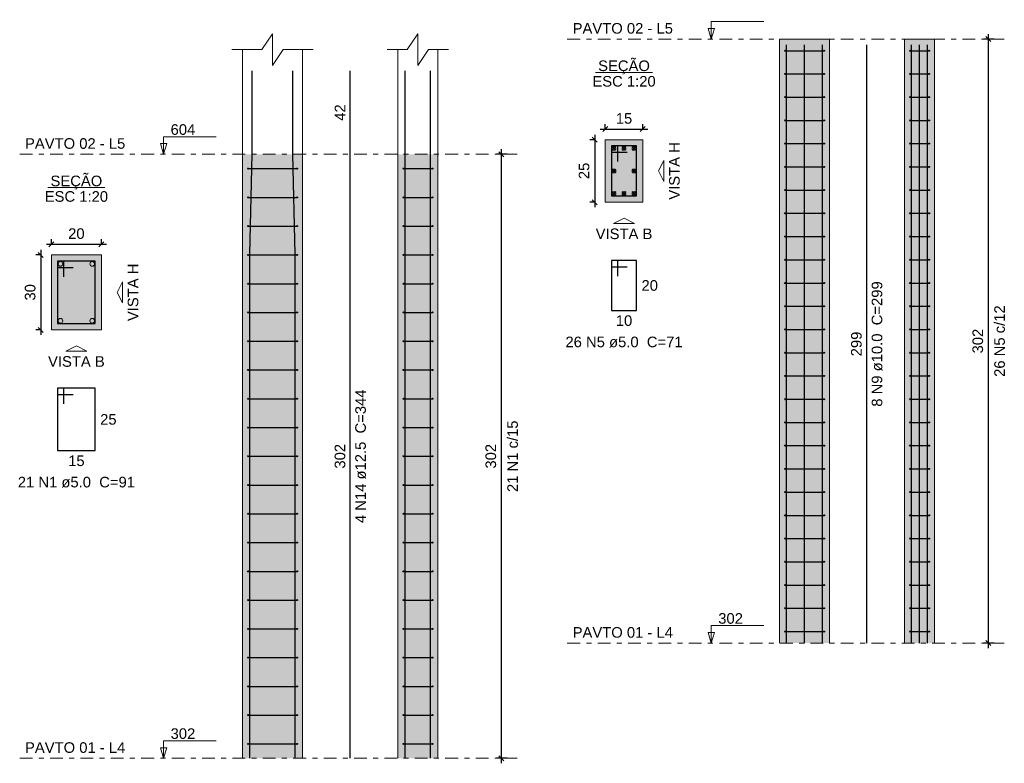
# Model space of a CAD drawing. Header units: millimetres. Extents: x 0 to 119, y 0 to 84.
# Tile 8 of 17: x 47 to 67, y 31 to 46. Entities that reach past the tile are written whole.
import ezdxf

# ---------------------------------------------------------------- set-up
doc = ezdxf.new("R2010")
doc.units = ezdxf.units.MM
doc.header["$MEASUREMENT"] = 0
doc.linetypes.add('DASHDOT', pattern=[2.54, 1.27, -0.635, 0, -0.635])
doc.linetypes.add('NULL', pattern=[0])
doc.layers.get('0').update_dxf_attribs({"lineweight": 18})
for name, color, linetype, lineweight in [('Descrição da armadura', 7, 'Continuous', 0), ('DT-Barras na forma', 2, 'Continuous', 30), ('DT-Barras no corte', 5, 'Continuous', 5), ('DT-Barras rebatidas', 2, 'Continuous', 30), ('DT-Cotas', 9, 'Continuous', 5), ('DT-Estribos na forma', 2, 'Continuous', 30), ('DT-Forma', 5, 'Continuous', 5), ('DT-Hachura seção pilares', 254, 'Continuous', 5), ('DT-Hachura vista pilares', 254, 'Continuous', 5), ('DT-Pontilhado', 9, 'DASHDOT', 5), ('DT-Textos', 7, 'Continuous', 5), ('Textos armaduras', 7, 'Continuous', 0)]:
    doc.layers.add(name, color=color, linetype=linetype, lineweight=lineweight)
doc.styles.add('Arial', font='txt')
doc.dimstyles.new('UM_20.000000', dxfattribs={"dimtxt": 0.18, "dimasz": 0.1, "dimexe": 0.1, "dimexo": 0.2, "dimgap": 0, "dimtad": 1, "dimtih": 1, "dimtoh": 1, "dimdec": 1, "dimlfac": 20, "dimzin": 0, "dimdsep": 46, "dimtxsty": 'Standard', "dimcen": 0.09, "dimdle": 0.1, "dimadec": 1, "dimazin": 2, "dimtfac": 1, "dimtdec": 4, "dimtofl": 0, "dimtmove": 0, "dimatfit": 3, "dimfxl": 1, "dimtolj": 1, "dimarcsym": 0})
doc.dimstyles.new('UM_25.000000', dxfattribs={"dimtxt": 0.18, "dimasz": 0.1, "dimexe": 0.1, "dimexo": 0.2, "dimgap": 0, "dimtad": 1, "dimtih": 1, "dimtoh": 1, "dimdec": 1, "dimlfac": 25, "dimzin": 0, "dimdsep": 46, "dimtxsty": 'Standard', "dimcen": 0.09, "dimdle": 0.1, "dimadec": 1, "dimazin": 2, "dimtfac": 1, "dimtdec": 4, "dimtofl": 0, "dimtmove": 0, "dimatfit": 3, "dimfxl": 1, "dimtolj": 1, "dimarcsym": 0})

# ---------------------------------------------------------------- blocks, each defined once
blk = doc.blocks.new('_Oblique')
at = {"color": 0, "linetype": 'ByBlock', "lineweight": -2}
blk.add_line((-0.5, -0.5), (0.5, 0.5), dxfattribs=at)
blk = doc.blocks.new('*D85')
at = {"layer": 'Defpoints', "color": 0}
for p in [(47.941031, 41.516978), (47.729231, 40.016978), (47.941031, 40.016978)]:
    blk.add_point(p, dxfattribs=at)
at = {"layer": 'DT-Cotas', "color": 0, "lineweight": -2}
for p, q in [((47.729231, 41.616978), (47.729231, 39.916978)), ((47.741031, 41.516978), (47.629231, 41.516978)), ((47.741031, 40.016978), (47.629231, 40.016978))]:
    blk.add_line(p, q, dxfattribs=at)
at = {"layer": 'DT-Cotas', "color": 0, "lineweight": -2, "xscale": 0.1, "yscale": 0.1, "zscale": 0.1}
for p, rotation in [((47.729231, 41.516978), 90), ((47.729231, 40.016978), 270)]:
    blk.add_blockref('_Oblique', p, dxfattribs=dict(at, rotation=rotation))
at = {"layer": 'DT-Cotas', "color": 7, "insert": (47.517431, 40.766978), "char_height": 0.2118, "attachment_point": 5, "rotation": 90, "style": 'Arial'}
blk.add_mtext('\\A1;30', dxfattribs=at)
blk = doc.blocks.new('*D86')
at = {"layer": 'Defpoints', "color": 0}
for p in [(48.941031, 41.728778), (47.941031, 41.516978), (48.941031, 41.516978)]:
    blk.add_point(p, dxfattribs=at)
at = {"layer": 'DT-Cotas', "color": 0, "lineweight": -2}
for p, q in [((47.941031, 41.716978), (47.941031, 41.828778)), ((48.941031, 41.716978), (48.941031, 41.828778)), ((47.841031, 41.728778), (49.041031, 41.728778))]:
    blk.add_line(p, q, dxfattribs=at)
at = {"layer": 'DT-Cotas', "color": 0, "lineweight": -2, "xscale": 0.1, "yscale": 0.1, "zscale": 0.1, "rotation": 180}
blk.add_blockref('_Oblique', (47.941031, 41.728778), dxfattribs=at)
at = {"layer": 'DT-Cotas', "color": 0, "lineweight": -2, "xscale": 0.1, "yscale": 0.1, "zscale": 0.1}
blk.add_blockref('_Oblique', (48.941031, 41.728778), dxfattribs=at)
at = {"layer": 'DT-Cotas', "color": 7, "insert": (48.441031, 41.940578), "char_height": 0.2118, "attachment_point": 5, "rotation": 0.0057296, "style": 'Arial'}
blk.add_mtext('\\A1;20', dxfattribs=at)
blk = doc.blocks.new('*D87')
at = {"layer": 'Defpoints', "color": 0}
for p in [(56.94148, 43.529078), (57.25918, 43.529078), (57.25918, 31.449078)]:
    blk.add_point(p, dxfattribs=at)
at = {"layer": 'DT-Cotas', "color": 0, "lineweight": -2}
for p, q in [((57.05918, 43.529078), (56.84148, 43.529078)), ((56.94148, 31.349078), (56.94148, 43.629078)), ((57.05918, 31.449078), (56.84148, 31.449078))]:
    blk.add_line(p, q, dxfattribs=at)
at = {"layer": 'DT-Cotas', "color": 0, "lineweight": -2, "xscale": 0.1, "yscale": 0.1, "zscale": 0.1}
for p, rotation in [((56.94148, 43.529078), 90), ((56.94148, 31.449078), 270)]:
    blk.add_blockref('_Oblique', p, dxfattribs=dict(at, rotation=rotation))
at = {"layer": 'DT-Cotas', "color": 7, "insert": (56.72968, 37.489078), "char_height": 0.2118, "attachment_point": 5, "rotation": 90, "style": 'Arial'}
blk.add_mtext('\\A1;302', dxfattribs=at)
blk = doc.blocks.new('*D88')
at = {"layer": 'Defpoints', "color": 0}
for p in [(59.017867, 43.820243), (58.806067, 42.570243), (59.017867, 42.570243)]:
    blk.add_point(p, dxfattribs=at)
at = {"layer": 'DT-Cotas', "color": 0, "lineweight": -2}
for p, q in [((58.806067, 43.920243), (58.806067, 42.470243)), ((58.817867, 43.820243), (58.706067, 43.820243)), ((58.817867, 42.570243), (58.706067, 42.570243))]:
    blk.add_line(p, q, dxfattribs=at)
at = {"layer": 'DT-Cotas', "color": 0, "lineweight": -2, "xscale": 0.1, "yscale": 0.1, "zscale": 0.1}
for p, rotation in [((58.806067, 43.820243), 90), ((58.806067, 42.570243), 270)]:
    blk.add_blockref('_Oblique', p, dxfattribs=dict(at, rotation=rotation))
at = {"layer": 'DT-Cotas', "color": 7, "insert": (58.594267, 43.195243), "char_height": 0.2118, "attachment_point": 5, "rotation": 90, "style": 'Arial'}
blk.add_mtext('\\A1;25', dxfattribs=at)
blk = doc.blocks.new('*D89')
at = {"layer": 'Defpoints', "color": 0}
for p in [(59.767867, 44.032043), (59.017867, 43.820243), (59.767867, 43.820243)]:
    blk.add_point(p, dxfattribs=at)
at = {"layer": 'DT-Cotas', "color": 0, "lineweight": -2}
for p, q in [((59.017867, 44.020243), (59.017867, 44.132043)), ((59.767867, 44.020243), (59.767867, 44.132043)), ((58.917867, 44.032043), (59.867867, 44.032043))]:
    blk.add_line(p, q, dxfattribs=at)
at = {"layer": 'DT-Cotas', "color": 0, "lineweight": -2, "xscale": 0.1, "yscale": 0.1, "zscale": 0.1, "rotation": 180}
blk.add_blockref('_Oblique', (59.017867, 44.032043), dxfattribs=at)
at = {"layer": 'DT-Cotas', "color": 0, "lineweight": -2, "xscale": 0.1, "yscale": 0.1, "zscale": 0.1}
blk.add_blockref('_Oblique', (59.767867, 44.032043), dxfattribs=at)
at = {"layer": 'DT-Cotas', "color": 7, "insert": (59.392867, 44.243843), "char_height": 0.2118, "attachment_point": 5, "rotation": 0.0057296, "style": 'Arial'}
blk.add_mtext('\\A1;15', dxfattribs=at)
blk = doc.blocks.new('*D90')
at = {"layer": 'Defpoints', "color": 0}
for p in [(66.680411, 45.832343), (66.998111, 45.832343), (66.998111, 33.752343)]:
    blk.add_point(p, dxfattribs=at)
at = {"layer": 'DT-Cotas', "color": 0, "lineweight": -2}
for p, q in [((66.680411, 33.652343), (66.680411, 45.932343)), ((66.798111, 45.832343), (66.580411, 45.832343)), ((66.798111, 33.752343), (66.580411, 33.752343))]:
    blk.add_line(p, q, dxfattribs=at)
at = {"layer": 'DT-Cotas', "color": 0, "lineweight": -2, "xscale": 0.1, "yscale": 0.1, "zscale": 0.1}
for p, rotation in [((66.680411, 45.832343), 90), ((66.680411, 33.752343), 270)]:
    blk.add_blockref('_Oblique', p, dxfattribs=dict(at, rotation=rotation))
at = {"layer": 'DT-Cotas', "color": 7, "insert": (66.468611, 39.792343), "char_height": 0.2118, "attachment_point": 5, "rotation": 90, "style": 'Arial'}
blk.add_mtext('\\A1;302', dxfattribs=at)

msp = doc.modelspace()

# ---------------------------------------------------------------- hatches: boundary and pattern name
at = {"layer": 'DT-Hachura seção pilares', "linetype": 'Continuous'}
for points in [[(59.0179, 42.5702), (59.0179, 42.5702), (59.7679, 42.5702), (59.7679, 43.8202), (59.0179, 43.8202), (59.0179, 42.5702)], [(47.941, 40.017), (47.941, 40.017), (48.941, 40.017), (48.941, 41.517), (47.941, 41.517), (47.941, 40.017)]]:
    msp.add_hatch(color=254, dxfattribs=at).paths.add_polyline_path(points)
at = {"layer": 'DT-Hachura vista pilares', "linetype": 'Continuous'}
for points in [[(62.5045, 33.7523), (62.5045, 45.8323), (63.5045, 45.8323), (63.5045, 33.7523), (62.5045, 33.7523)], [(65.0043, 33.7523), (65.0043, 45.8323), (65.6043, 45.8323), (65.6043, 33.7523), (65.0043, 33.7523)], [(51.7645, 31.4491), (51.7645, 43.5291), (52.9645, 43.5291), (52.9645, 31.4491), (51.7645, 31.4491)], [(54.8707, 31.4491), (54.8707, 43.5291), (55.6707, 43.5291), (55.6707, 31.4491), (54.8707, 31.4491)]]:
    msp.add_hatch(color=254, dxfattribs=at).paths.add_polyline_path(points)

# ---------------------------------------------------------------- linework, layer by layer
at = {"layer": 'DT-Barras na forma'}
for points in [[(62.6445, 33.7523), (62.6445, 45.7163)], [(63.0045, 33.7523), (63.0045, 45.7163)], [(63.3645, 33.7523), (63.3645, 45.7163)], [(65.1443, 33.7523), (65.1443, 45.7163)], [(65.3043, 33.7523), (65.3043, 45.7163)], [(65.4643, 33.7523), (65.4643, 45.7163)], [(51.9095, 31.4491), (51.9095, 41.5291), (51.9595, 43.5291), (51.9595, 45.1969)], [(52.8195, 31.4491), (52.8195, 41.5291), (52.7695, 43.5291), (52.7695, 45.1969)], [(55.0157, 31.4491), (55.0157, 41.5291), (55.0157, 43.5291), (55.0157, 45.1969)], [(55.5257, 31.4491), (55.5257, 41.5291), (55.5257, 43.5291), (55.5257, 45.1969)], [(59.2679, 43.3827), (59.2679, 43.6952), (59.1429, 43.6952), (59.1429, 42.6952), (59.6429, 42.6952), (59.6429, 43.6952), (59.1429, 43.6952), (59.1429, 43.5702), (59.4554, 43.5702)], [(48.191, 41.0795), (48.191, 41.392), (48.066, 41.392), (48.066, 40.142), (48.816, 40.142), (48.816, 41.392), (48.066, 41.392), (48.066, 41.267), (48.3785, 41.267)]]:
    msp.add_lwpolyline(points, dxfattribs=at)
at = {"layer": 'DT-Barras no corte'}
for p, q in [((59.1554, 43.6077), (59.2304, 43.6827)), ((59.1554, 43.6827), (59.2304, 43.6077)), ((59.3554, 43.6077), (59.4304, 43.6827)), ((59.3554, 43.6827), (59.4304, 43.6077)), ((59.5554, 43.6077), (59.6304, 43.6827)), ((59.5554, 43.6827), (59.6304, 43.6077)), ((59.1554, 43.1577), (59.2304, 43.2327)), ((59.1554, 43.2327), (59.2304, 43.1577)), ((59.5554, 43.1577), (59.6304, 43.2327)), ((59.5554, 43.2327), (59.6304, 43.1577)), ((59.1554, 42.7077), (59.2304, 42.7827)), ((59.1554, 42.7827), (59.2304, 42.7077)), ((59.3554, 42.7077), (59.4304, 42.7827)), ((59.3554, 42.7827), (59.4304, 42.7077)), ((59.5554, 42.7077), (59.6304, 42.7827)), ((59.5554, 42.7827), (59.6304, 42.7077))]:
    msp.add_line(p, q, dxfattribs=at)
for centre, radius in [((59.1929, 43.6452), 0.0375), ((59.3929, 43.6452), 0.0375), ((59.5929, 43.6452), 0.0375), ((59.1929, 43.1952), 0.0375), ((59.5929, 43.1952), 0.0375), ((59.1929, 42.7452), 0.0375), ((59.3929, 42.7452), 0.0375), ((59.5929, 42.7452), 0.0375), ((48.1223, 41.3357), 0.0469), ((48.7598, 41.3357), 0.0469), ((48.1223, 40.1982), 0.0469), ((48.7598, 40.1982), 0.0469)]:
    msp.add_circle(centre, radius, dxfattribs=at)
at = {"layer": 'DT-Barras rebatidas'}
for points in [[(64.2458, 33.7523), (64.2458, 45.7163)], [(53.9176, 31.4491), (53.9176, 43.5291), (53.9176, 45.1969)], [(59.2679, 41.0928), (59.2679, 41.4053), (59.1429, 41.4053), (59.1429, 40.4053), (59.6429, 40.4053), (59.6429, 41.4053), (59.1429, 41.4053), (59.1429, 41.2803), (59.4554, 41.2803)], [(48.191, 38.5396), (48.191, 38.8521), (48.066, 38.8521), (48.066, 37.6021), (48.816, 37.6021), (48.816, 38.8521), (48.066, 38.8521), (48.066, 38.7271), (48.3785, 38.7271)]]:
    msp.add_lwpolyline(points, dxfattribs=at)
at = {"layer": 'DT-Estribos na forma'}
for p, q in [((62.6145, 45.6), (63.3945, 45.6)), ((65.1143, 45.6), (65.4943, 45.6)), ((62.6145, 45.1354), (63.3945, 45.1354)), ((65.1143, 45.1354), (65.4943, 45.1354)), ((62.6145, 44.6708), (63.3945, 44.6708)), ((65.1143, 44.6708), (65.4943, 44.6708)), ((62.6145, 44.2062), (63.3945, 44.2062)), ((65.1143, 44.2062), (65.4943, 44.2062)), ((62.6145, 43.7416), (63.3945, 43.7416)), ((65.1143, 43.7416), (65.4943, 43.7416)), ((51.8745, 43.2415), (52.8545, 43.2415)), ((54.9807, 43.2415), (55.5607, 43.2415)), ((62.6145, 43.277), (63.3945, 43.277)), ((65.1143, 43.277), (65.4943, 43.277)), ((62.6145, 42.8123), (63.3945, 42.8123)), ((65.1143, 42.8123), (65.4943, 42.8123)), ((51.8745, 42.6662), (52.8545, 42.6662)), ((54.9807, 42.6662), (55.5607, 42.6662)), ((62.6145, 42.3477), (63.3945, 42.3477)), ((65.1143, 42.3477), (65.4943, 42.3477)), ((51.8745, 42.091), (52.8545, 42.091)), ((54.9807, 42.091), (55.5607, 42.091)), ((62.6145, 41.8831), (63.3945, 41.8831)), ((65.1143, 41.8831), (65.4943, 41.8831)), ((51.8745, 41.5157), (52.8545, 41.5157)), ((54.9807, 41.5157), (55.5607, 41.5157)), ((62.6145, 41.4185), (63.3945, 41.4185)), ((65.1143, 41.4185), (65.4943, 41.4185)), ((51.8745, 40.9405), (52.8545, 40.9405)), ((54.9807, 40.9405), (55.5607, 40.9405)), ((62.6145, 40.9539), (63.3945, 40.9539)), ((65.1143, 40.9539), (65.4943, 40.9539)), ((62.6145, 40.4893), (63.3945, 40.4893)), ((65.1143, 40.4893), (65.4943, 40.4893)), ((51.8745, 40.3653), (52.8545, 40.3653)), ((54.9807, 40.3653), (55.5607, 40.3653)), ((62.6145, 40.0247), (63.3945, 40.0247)), ((65.1143, 40.0247), (65.4943, 40.0247)), ((51.8745, 39.79), (52.8545, 39.79)), ((54.9807, 39.79), (55.5607, 39.79)), ((62.6145, 39.56), (63.3945, 39.56)), ((65.1143, 39.56), (65.4943, 39.56)), ((51.8745, 39.2148), (52.8545, 39.2148)), ((54.9807, 39.2148), (55.5607, 39.2148)), ((62.6145, 39.0954), (63.3945, 39.0954)), ((65.1143, 39.0954), (65.4943, 39.0954)), ((51.8745, 38.6396), (52.8545, 38.6396)), ((54.9807, 38.6396), (55.5607, 38.6396)), ((62.6145, 38.6308), (63.3945, 38.6308)), ((65.1143, 38.6308), (65.4943, 38.6308)), ((51.8745, 38.0643), (52.8545, 38.0643)), ((54.9807, 38.0643), (55.5607, 38.0643)), ((62.6145, 38.1662), (63.3945, 38.1662)), ((65.1143, 38.1662), (65.4943, 38.1662)), ((62.6145, 37.7016), (63.3945, 37.7016)), ((65.1143, 37.7016), (65.4943, 37.7016)), ((51.8745, 37.4891), (52.8545, 37.4891)), ((54.9807, 37.4891), (55.5607, 37.4891)), ((62.6145, 37.237), (63.3945, 37.237)), ((65.1143, 37.237), (65.4943, 37.237)), ((51.8745, 36.9138), (52.8545, 36.9138)), ((54.9807, 36.9138), (55.5607, 36.9138)), ((62.6145, 36.7723), (63.3945, 36.7723)), ((65.1143, 36.7723), (65.4943, 36.7723)), ((51.8745, 36.3386), (52.8545, 36.3386)), ((54.9807, 36.3386), (55.5607, 36.3386)), ((62.6145, 36.3077), (63.3945, 36.3077)), ((65.1143, 36.3077), (65.4943, 36.3077)), ((62.6145, 35.8431), (63.3945, 35.8431)), ((65.1143, 35.8431), (65.4943, 35.8431)), ((51.8745, 35.7634), (52.8545, 35.7634)), ((54.9807, 35.7634), (55.5607, 35.7634)), ((62.6145, 35.3785), (63.3945, 35.3785)), ((65.1143, 35.3785), (65.4943, 35.3785)), ((51.8745, 35.1881), (52.8545, 35.1881)), ((54.9807, 35.1881), (55.5607, 35.1881)), ((62.6145, 34.9139), (63.3945, 34.9139)), ((65.1143, 34.9139), (65.4943, 34.9139)), ((51.8745, 34.6129), (52.8545, 34.6129)), ((54.9807, 34.6129), (55.5607, 34.6129)), ((62.6145, 34.4493), (63.3945, 34.4493)), ((65.1143, 34.4493), (65.4943, 34.4493)), ((51.8745, 34.0376), (52.8545, 34.0376)), ((54.9807, 34.0376), (55.5607, 34.0376)), ((62.6145, 33.9847), (63.3945, 33.9847)), ((65.1143, 33.9847), (65.4943, 33.9847)), ((51.8745, 33.4624), (52.8545, 33.4624)), ((54.9807, 33.4624), (55.5607, 33.4624)), ((51.8745, 32.8872), (52.8545, 32.8872)), ((54.9807, 32.8872), (55.5607, 32.8872)), ((51.8745, 32.3119), (52.8545, 32.3119)), ((54.9807, 32.3119), (55.5607, 32.3119)), ((51.8745, 31.7367), (52.8545, 31.7367)), ((54.9807, 31.7367), (55.5607, 31.7367))]:
    msp.add_line(p, q, dxfattribs=at)
for centre in [(62.6145, 45.6), (63.3945, 45.6), (65.1143, 45.6), (65.4943, 45.6), (62.6145, 45.1354), (63.3945, 45.1354), (65.1143, 45.1354), (65.4943, 45.1354), (62.6145, 44.6708), (63.3945, 44.6708), (65.1143, 44.6708), (65.4943, 44.6708), (62.6145, 44.2062), (63.3945, 44.2062), (65.1143, 44.2062), (65.4943, 44.2062), (62.6145, 43.7416), (63.3945, 43.7416), (65.1143, 43.7416), (65.4943, 43.7416), (51.8745, 43.2415), (52.8545, 43.2415), (54.9807, 43.2415), (55.5607, 43.2415), (62.6145, 43.277), (63.3945, 43.277), (65.1143, 43.277), (65.4943, 43.277), (62.6145, 42.8123), (63.3945, 42.8123), (65.1143, 42.8123), (65.4943, 42.8123), (51.8745, 42.6662), (52.8545, 42.6662), (54.9807, 42.6662), (55.5607, 42.6662), (62.6145, 42.3477), (63.3945, 42.3477), (65.1143, 42.3477), (65.4943, 42.3477), (51.8745, 42.091), (52.8545, 42.091), (54.9807, 42.091), (55.5607, 42.091), (62.6145, 41.8831), (63.3945, 41.8831), (65.1143, 41.8831), (65.4943, 41.8831), (51.8745, 41.5157), (52.8545, 41.5157), (54.9807, 41.5157), (55.5607, 41.5157), (62.6145, 41.4185), (63.3945, 41.4185), (65.1143, 41.4185), (65.4943, 41.4185), (62.6145, 40.9539), (63.3945, 40.9539), (65.1143, 40.9539), (65.4943, 40.9539), (51.8745, 40.9405), (52.8545, 40.9405), (54.9807, 40.9405), (55.5607, 40.9405), (51.8745, 40.3653), (52.8545, 40.3653), (54.9807, 40.3653), (55.5607, 40.3653), (62.6145, 40.4893), (63.3945, 40.4893), (65.1143, 40.4893), (65.4943, 40.4893), (62.6145, 40.0247), (63.3945, 40.0247), (65.1143, 40.0247), (65.4943, 40.0247), (51.8745, 39.79), (52.8545, 39.79), (54.9807, 39.79), (55.5607, 39.79), (62.6145, 39.56), (63.3945, 39.56), (65.1143, 39.56), (65.4943, 39.56), (51.8745, 39.2148), (52.8545, 39.2148), (54.9807, 39.2148), (55.5607, 39.2148), (62.6145, 39.0954), (63.3945, 39.0954), (65.1143, 39.0954), (65.4943, 39.0954), (51.8745, 38.6396), (52.8545, 38.6396), (54.9807, 38.6396), (55.5607, 38.6396), (62.6145, 38.6308), (63.3945, 38.6308), (65.1143, 38.6308), (65.4943, 38.6308), (51.8745, 38.0643), (52.8545, 38.0643), (54.9807, 38.0643), (55.5607, 38.0643), (62.6145, 38.1662), (63.3945, 38.1662), (65.1143, 38.1662), (65.4943, 38.1662), (62.6145, 37.7016), (63.3945, 37.7016), (65.1143, 37.7016), (65.4943, 37.7016), (51.8745, 37.4891), (52.8545, 37.4891), (54.9807, 37.4891), (55.5607, 37.4891), (62.6145, 37.237), (63.3945, 37.237), (65.1143, 37.237), (65.4943, 37.237), (51.8745, 36.9138), (52.8545, 36.9138), (54.9807, 36.9138), (55.5607, 36.9138), (62.6145, 36.7723), (63.3945, 36.7723), (65.1143, 36.7723), (65.4943, 36.7723), (51.8745, 36.3386), (52.8545, 36.3386), (54.9807, 36.3386), (55.5607, 36.3386), (62.6145, 36.3077), (63.3945, 36.3077), (65.1143, 36.3077), (65.4943, 36.3077), (62.6145, 35.8431), (63.3945, 35.8431), (65.1143, 35.8431), (65.4943, 35.8431), (51.8745, 35.7634), (52.8545, 35.7634), (54.9807, 35.7634), (55.5607, 35.7634), (62.6145, 35.3785), (63.3945, 35.3785), (65.1143, 35.3785), (65.4943, 35.3785), (51.8745, 35.1881), (52.8545, 35.1881), (54.9807, 35.1881), (55.5607, 35.1881), (62.6145, 34.9139), (63.3945, 34.9139), (65.1143, 34.9139), (65.4943, 34.9139), (51.8745, 34.6129), (52.8545, 34.6129), (54.9807, 34.6129), (55.5607, 34.6129), (62.6145, 34.4493), (63.3945, 34.4493), (65.1143, 34.4493), (65.4943, 34.4493), (51.8745, 34.0376), (52.8545, 34.0376), (54.9807, 34.0376), (55.5607, 34.0376), (62.6145, 33.9847), (63.3945, 33.9847), (65.1143, 33.9847), (65.4943, 33.9847), (51.8745, 33.4624), (52.8545, 33.4624), (54.9807, 33.4624), (55.5607, 33.4624), (51.8745, 32.8872), (52.8545, 32.8872), (54.9807, 32.8872), (55.5607, 32.8872), (51.8745, 32.3119), (52.8545, 32.3119), (54.9807, 32.3119), (55.5607, 32.3119), (51.8745, 31.7367), (52.8545, 31.7367), (54.9807, 31.7367), (55.5607, 31.7367)]:
    msp.add_circle(centre, 0.01, dxfattribs=at)
at = {"layer": 'DT-Forma'}
for p, q in [((62.5045, 45.8323), (63.5045, 45.8323)), ((62.5045, 33.7523), (62.5045, 45.8323)), ((63.5045, 33.7523), (63.5045, 45.8323)), ((65.0043, 45.8323), (65.6043, 45.8323)), ((65.0043, 33.7523), (65.0043, 45.8323)), ((65.6043, 33.7523), (65.6043, 45.8323)), ((51.7645, 43.5291), (51.7645, 45.6205)), ((52.9645, 43.5291), (52.9645, 45.6205)), ((54.8707, 43.5291), (54.8707, 45.6205)), ((55.6707, 43.5291), (55.6707, 45.6205)), ((51.7645, 31.4491), (51.7645, 43.5291)), ((52.9645, 31.4491), (52.9645, 43.5291)), ((54.8707, 31.4491), (54.8707, 43.5291)), ((55.6707, 31.4491), (55.6707, 43.5291))]:
    msp.add_line(p, q, dxfattribs=at)
for points in [[(51.5527, 45.6205), (52.1527, 45.6205), (52.3645, 45.9382), (52.3645, 45.3028), (52.5763, 45.6205), (53.1763, 45.6205)], [(54.6589, 45.6205), (55.0589, 45.6205), (55.2707, 45.9382), (55.2707, 45.3028), (55.4825, 45.6205), (55.8825, 45.6205)]]:
    msp.add_lwpolyline(points, dxfattribs=at)
for points in [[(59.0179, 42.5702), (59.7679, 42.5702), (59.7679, 43.8202), (59.0179, 43.8202), (59.0179, 42.5702)], [(47.941, 40.017), (48.941, 40.017), (48.941, 41.517), (47.941, 41.517), (47.941, 40.017)]]:
    msp.add_lwpolyline(points, close=True, dxfattribs=at)
at = {"layer": 'DT-Pontilhado', "ltscale": 0.2}
for p, q in [((58.2592, 45.8323), (66.9981, 45.8323)), ((47.3073, 43.5291), (57.2592, 43.5291)), ((58.2592, 33.7523), (66.9981, 33.7523)), ((47.3073, 31.4491), (57.2592, 31.4491))]:
    msp.add_line(p, q, dxfattribs=at)
at = {"layer": 'DT-Textos'}
for p, q in [((58.8207, 45.1652), (59.9651, 45.1652)), ((47.8688, 42.8619), (49.0132, 42.8619))]:
    msp.add_line(p, q, dxfattribs=at)
for points in [[(61.1368, 45.8323), (61.2004, 46.0441), (61.0733, 46.0441), (61.1368, 45.8323), (61.1368, 46.1823), (62.1868, 46.1823)], [(50.185, 43.5291), (50.2485, 43.7409), (50.1214, 43.7409), (50.185, 43.5291), (50.185, 43.8791), (51.235, 43.8791)], [(61.1368, 33.7523), (61.2004, 33.9641), (61.0733, 33.9641), (61.1368, 33.7523), (61.1368, 34.1023), (62.1868, 34.1023)], [(50.185, 31.4491), (50.2485, 31.6609), (50.1214, 31.6609), (50.185, 31.4491), (50.185, 31.7991), (51.235, 31.7991)]]:
    msp.add_lwpolyline(points, dxfattribs=at)
for points in [[(60.1915, 43.1952), (60.1915, 42.9834), (60.0856, 43.1952), (60.1915, 43.407), (60.1915, 43.1952)], [(59.3929, 42.1466), (59.1811, 42.1466), (59.3929, 42.2525), (59.6047, 42.1466), (59.3929, 42.1466)], [(49.3646, 40.767), (49.3646, 40.5552), (49.2587, 40.767), (49.3646, 40.9788), (49.3646, 40.767)], [(48.441, 39.5934), (48.2292, 39.5934), (48.441, 39.6993), (48.6528, 39.5934), (48.441, 39.5934)]]:
    msp.add_lwpolyline(points, close=True, dxfattribs=at)

# ---------------------------------------------------------------- texts
at = {"layer": 'Descrição da armadura', "linetype": 'NULL', "char_height": 0.2118, "attachment_point": 8, "rotation": 90.00021, "line_spacing_factor": 0.9, "style": 'Arial'}
for s, insert, width in [('8 N9 ø10.0  C=299', (64.5633, 39.7342), 4.916973), ('26 N5 c/12', (67.0121, 39.7923), 2.845127), ('4 N14 ø12.5  C=344', (54.2355, 37.4892), 5.239541), ('21 N1 c/15', (57.2732, 37.4891), 2.845127)]:
    msp.add_mtext(s, dxfattribs=dict(at, insert=insert, width=width))
at = {"layer": 'Descrição da armadura', "linetype": 'NULL', "char_height": 0.2118, "width": 4.594404, "attachment_point": 8, "line_spacing_factor": 0.9, "style": 'Arial'}
for s, insert in [('26 N5 ø5.0  C=71', (59.3932, 39.6641)), ('21 N1 ø5.0  C=91', (48.4413, 36.8611))]:
    msp.add_mtext(s, dxfattribs=dict(at, insert=insert))
at = {"layer": 'DT-Textos', "linetype": 'NULL', "char_height": 0.2118, "line_spacing_factor": 0.798, "style": 'Arial'}
for s, insert, width, attachment_point in [('PAVTO 02 - L5', (58.3652, 45.9381), 3.932842, 7), ('SEÇÃO', (59.3932, 45.1272), 2.030566, 8), ('ESC 1:20', (59.3932, 44.8791), 2.482559, 8), ('604', (50.3253, 43.9141), 0.967705, 7), ('PAVTO 02 - L5', (47.4133, 43.6351), 3.932842, 7), ('SEÇÃO', (48.4413, 42.8242), 2.030566, 8), ('ESC 1:20', (48.4413, 42.5761), 2.482559, 8), ('VISTA B', (59.3932, 41.8291), 2.223994, 8), ('VISTA B', (48.4413, 39.2761), 2.223994, 8), ('302', (61.2772, 34.1371), 0.967705, 7), ('PAVTO 01 - L4', (58.3652, 33.8581), 3.932842, 7), ('302', (50.3253, 31.8341), 0.967705, 7), ('PAVTO 01 - L4', (47.4133, 31.5551), 3.932842, 7)]:
    msp.add_mtext(s, dxfattribs=dict(at, insert=insert, width=width, attachment_point=attachment_point))
at = {"layer": 'DT-Textos', "linetype": 'NULL', "char_height": 0.2118, "width": 2.255996, "attachment_point": 8, "rotation": 90.00021, "line_spacing_factor": 0.798, "style": 'Arial'}
for insert in [(60.5093, 43.1952), (49.6825, 40.7672)]:
    msp.add_mtext('VISTA H', dxfattribs=dict(at, insert=insert))
at = {"layer": 'Textos armaduras', "linetype": 'NULL', "char_height": 0.2118, "attachment_point": 8, "rotation": 90.00021, "line_spacing_factor": 0.9, "style": 'Arial'}
for s, insert, width in [('42', (53.8203, 44.363), 1.045137), ('299', (64.1485, 39.7343), 1.367705), ('302', (53.8203, 37.4891), 1.367705)]:
    msp.add_mtext(s, dxfattribs=dict(at, insert=insert, width=width))
at = {"layer": 'Textos armaduras', "linetype": 'NULL', "char_height": 0.2118, "width": 1.045137, "line_spacing_factor": 0.9, "style": 'Arial'}
for s, insert, attachment_point in [('20', (59.7429, 41.0112), 1), ('10', (59.3929, 40.308), 2), ('25', (48.916, 38.333), 1), ('15', (48.441, 37.5048), 2)]:
    msp.add_mtext(s, dxfattribs=dict(at, insert=insert, attachment_point=attachment_point))

# ---------------------------------------------------------------- dimensions: what is measured, and where the dimension line sits
at = {"layer": 'DT-Cotas'}
for base, p1, p2, dimstyle, override, picture, middle in [((66.6804, 45.8323), (66.9981, 33.7523), (66.9981, 45.8323), 'UM_25.000000', {"dimtxt": 0.2118, "dimasz": 0.1, "dimexe": 0.1, "dimexo": 0.2, "dimtad": 1, "dimtih": 0, "dimtoh": 0, "dimdec": 1, "dimlfac": 25, "dimzin": 8, "dimtxsty": 'Arial', "dimblk": 'Oblique', "dimblk1": 'Oblique', "dimblk2": 'Oblique', "dimsah": 1, "dimdle": 0.1, "dimse1": 0, "dimse2": 0, "dimclrt": 7, "dimadec": 1, "dimazin": 3, "dimtmove": 2, "dimldrblk": 'Oblique'}, '*D90', (66.4686, 39.7923)), ((58.8061, 42.5702), (59.0179, 43.8202), (59.0179, 42.5702), 'UM_20.000000', {"dimtxt": 0.2118, "dimasz": 0.1, "dimexe": 0.1, "dimexo": 0.2, "dimtad": 1, "dimtih": 0, "dimtoh": 0, "dimdec": 1, "dimlfac": 20, "dimzin": 8, "dimtxsty": 'Arial', "dimblk": 'Oblique', "dimblk1": 'Oblique', "dimblk2": 'Oblique', "dimsah": 1, "dimdle": 0.1, "dimse1": 0, "dimse2": 0, "dimclrt": 7, "dimadec": 1, "dimazin": 3, "dimtmove": 2, "dimldrblk": 'Oblique'}, '*D88', (58.5943, 43.1952)), ((56.9415, 43.5291), (57.2592, 31.4491), (57.2592, 43.5291), 'UM_25.000000', {"dimtxt": 0.2118, "dimasz": 0.1, "dimexe": 0.1, "dimexo": 0.2, "dimtad": 1, "dimtih": 0, "dimtoh": 0, "dimdec": 1, "dimlfac": 25, "dimzin": 8, "dimtxsty": 'Arial', "dimblk": 'Oblique', "dimblk1": 'Oblique', "dimblk2": 'Oblique', "dimsah": 1, "dimdle": 0.1, "dimse1": 0, "dimse2": 0, "dimclrt": 7, "dimadec": 1, "dimazin": 3, "dimtmove": 2, "dimldrblk": 'Oblique'}, '*D87', (56.7297, 37.4891)), ((47.7292, 40.017), (47.941, 41.517), (47.941, 40.017), 'UM_20.000000', {"dimtxt": 0.2118, "dimasz": 0.1, "dimexe": 0.1, "dimexo": 0.2, "dimtad": 1, "dimtih": 0, "dimtoh": 0, "dimdec": 1, "dimlfac": 20, "dimzin": 8, "dimtxsty": 'Arial', "dimblk": 'Oblique', "dimblk1": 'Oblique', "dimblk2": 'Oblique', "dimsah": 1, "dimdle": 0.1, "dimse1": 0, "dimse2": 0, "dimclrt": 7, "dimadec": 1, "dimazin": 3, "dimtmove": 2, "dimldrblk": 'Oblique'}, '*D85', (47.5174, 40.767))]:
    dim = msp.add_linear_dim(base=base, p1=p1, p2=p2, angle=90, dimstyle=dimstyle, override=override, dxfattribs=at)
    dim.commit()
    dim.dimension.update_dxf_attribs({"geometry": picture, "text_midpoint": middle, "dimtype": 160, "text_rotation": 90})
for base, p1, p2, picture, middle in [((59.7679, 44.032), (59.0179, 43.8202), (59.7679, 43.8202), '*D89', (59.3929, 44.2438)), ((48.941, 41.7288), (47.941, 41.517), (48.941, 41.517), '*D86', (48.441, 41.9406))]:
    dim = msp.add_linear_dim(base=base, p1=p1, p2=p2, dimstyle='UM_20.000000', override={"dimtxt": 0.2118, "dimasz": 0.1, "dimexe": 0.1, "dimexo": 0.2, "dimtad": 1, "dimtih": 0, "dimtoh": 0, "dimdec": 1, "dimlfac": 20, "dimzin": 8, "dimtxsty": 'Arial', "dimblk": 'Oblique', "dimblk1": 'Oblique', "dimblk2": 'Oblique', "dimsah": 1, "dimdle": 0.1, "dimse1": 0, "dimse2": 0, "dimclrt": 7, "dimadec": 1, "dimazin": 3, "dimtmove": 2, "dimldrblk": 'Oblique'}, dxfattribs=at)
    dim.commit()
    dim.dimension.update_dxf_attribs({"geometry": picture, "text_midpoint": middle, "dimtype": 160, "text_rotation": 0.00573})

doc.saveas('drawing.dxf')
